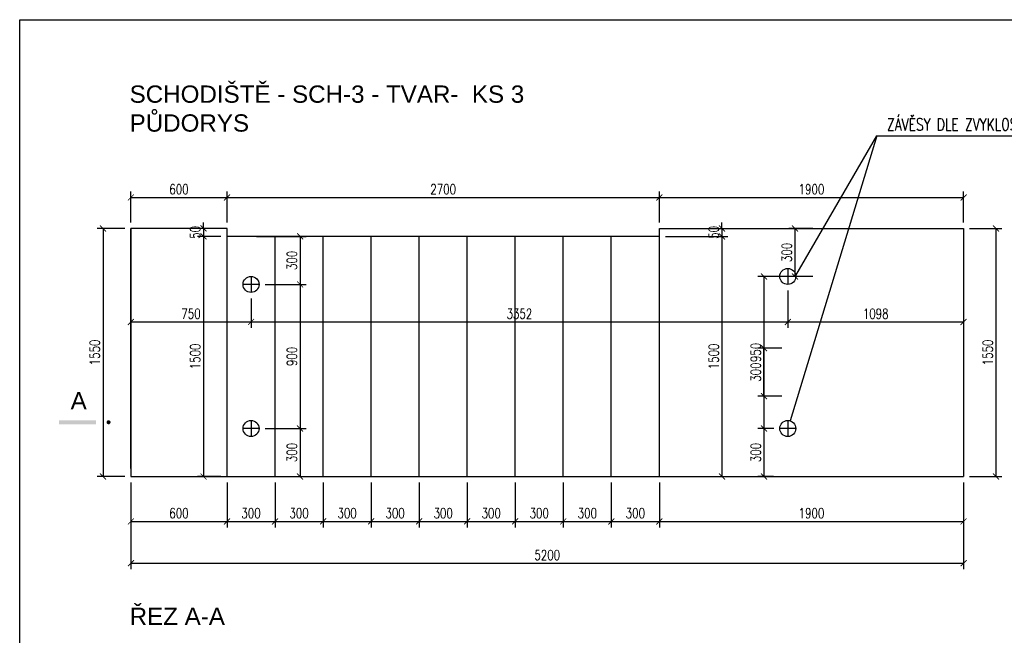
# Model space of a CAD drawing. Header units: millimetres. Extents: x 26644 to 53369, y 8500 to 41865.
# Tile 2 of 15: x 26644 to 32793, y 12080 to 15925. Entities that reach past the tile are written whole.
import ezdxf

# ---------------------------------------------------------------- set-up
doc = ezdxf.new("R2010")
doc.units = ezdxf.units.MM
doc.header["$LTSCALE"] = 25
doc.layers.add('CKSCHODY_PODROVINOU', color=7, linetype='Continuous', lineweight=25)
doc.layers.add('KOTY', color=4, linetype='Continuous')
doc.layers.add('POPIS', color=6, linetype='Continuous')
doc.styles.add('Arch-Dim', font='romans.shx', dxfattribs={"width": 0.75})
doc.styles.add('ARIAL', font='ARIAL.TTF', dxfattribs={"width": 0.75})
doc.dimstyles.new('Aec-Arch-M-100', dxfattribs={"dimscale": 25, "dimtxt": 2.5, "dimasz": 1.5, "dimexe": 1.5, "dimexo": 1.5, "dimgap": 0.8, "dimtad": 1, "dimdec": 0, "dimzin": 3, "dimdsep": 46, "dimtxsty": 'Arch-Dim', "dimblk": 'ARCHTICK', "dimcen": 2.5, "dimazin": 2, "dimtfac": 0.75, "dimtdec": 0, "dimtix": 1, "dimtmove": 2, "dimatfit": 2, "dimfxl": 0, "dimtolj": 1, "dimtzin": 0, "dimarcsym": 0})

# ---------------------------------------------------------------- blocks, each defined once
blk = doc.blocks.new('_ArchTick')
at = {"color": 0, "linetype": 'ByBlock', "const_width": 0.15}
blk.add_lwpolyline([(-0.5, -0.5), (0.5, 0.5)], dxfattribs=at)
blk = doc.blocks.new('*D68')
at = {"layer": 'Defpoints', "color": 0}
for p in [(27939.1, 14815.3), (27339.1, 14621.9), (27939.1, 14621.9)]:
    blk.add_point(p, dxfattribs=at)
at = {"layer": 'KOTY', "color": 0, "lineweight": -2}
for p, q in [((27339.1, 14659.4), (27339.1, 14852.8)), ((27939.1, 14659.4), (27939.1, 14852.8)), ((27339.1, 14815.3), (27939.1, 14815.3))]:
    blk.add_line(p, q, dxfattribs=at)
at = {"layer": 'KOTY', "color": 0, "lineweight": -2, "xscale": 37.5, "yscale": 37.5, "zscale": 37.5, "rotation": 180}
blk.add_blockref('_ArchTick', (27339.1, 14815.3), dxfattribs=at)
at = {"layer": 'KOTY', "color": 0, "lineweight": -2, "xscale": 37.5, "yscale": 37.5, "zscale": 37.5}
blk.add_blockref('_ArchTick', (27939.1, 14815.3), dxfattribs=at)
at = {"layer": 'KOTY', "color": 0, "insert": (27639.1, 14866.5), "char_height": 62.5, "attachment_point": 5, "style": 'Arch-Dim'}
blk.add_mtext('\\A1;600', dxfattribs=at)
blk = doc.blocks.new('*D70')
at = {"layer": 'Defpoints', "color": 0}
for p in [(32539.1, 14815.3), (30639.1, 14621.9), (32539.1, 14621.9)]:
    blk.add_point(p, dxfattribs=at)
at = {"layer": 'KOTY', "color": 0, "lineweight": -2}
for p, q in [((30639.1, 14659.4), (30639.1, 14852.8)), ((32539.1, 14659.4), (32539.1, 14852.8)), ((30639.1, 14815.3), (32539.1, 14815.3))]:
    blk.add_line(p, q, dxfattribs=at)
at = {"layer": 'KOTY', "color": 0, "lineweight": -2, "xscale": 37.5, "yscale": 37.5, "zscale": 37.5, "rotation": 180}
blk.add_blockref('_ArchTick', (30639.1, 14815.3), dxfattribs=at)
at = {"layer": 'KOTY', "color": 0, "lineweight": -2, "xscale": 37.5, "yscale": 37.5, "zscale": 37.5}
blk.add_blockref('_ArchTick', (32539.1, 14815.3), dxfattribs=at)
at = {"layer": 'KOTY', "color": 0, "insert": (31589.1, 14866.5), "char_height": 62.5, "attachment_point": 5, "style": 'Arch-Dim'}
blk.add_mtext('\\A1;1900', dxfattribs=at)
blk = doc.blocks.new('*D71')
at = {"layer": 'Defpoints', "color": 0}
for p in [(27339.1, 14621.9), (27164.8, 13071.9), (27339.1, 13071.9)]:
    blk.add_point(p, dxfattribs=at)
at = {"layer": 'KOTY', "color": 0, "lineweight": -2}
for p, q in [((27301.6, 14621.9), (27127.3, 14621.9)), ((27164.8, 14621.9), (27164.8, 13071.9)), ((27301.6, 13071.9), (27127.3, 13071.9))]:
    blk.add_line(p, q, dxfattribs=at)
at = {"layer": 'KOTY', "color": 0, "lineweight": -2, "xscale": 37.5, "yscale": 37.5, "zscale": 37.5}
for p, rotation in [((27164.8, 14621.9), 90), ((27164.8, 13071.9), 270)]:
    blk.add_blockref('_ArchTick', p, dxfattribs=dict(at, rotation=rotation))
at = {"layer": 'KOTY', "color": 0, "insert": (27113.5, 13846.9), "char_height": 62.5, "attachment_point": 5, "rotation": 90, "style": 'Arch-Dim'}
blk.add_mtext('\\A1;1550', dxfattribs=at)
blk = doc.blocks.new('*D72')
at = {"layer": 'Defpoints', "color": 0}
for p in [(27939.1, 14621.9), (27792.3, 14571.9), (27939.1, 14571.9)]:
    blk.add_point(p, dxfattribs=at)
at = {"layer": 'KOTY', "color": 0, "lineweight": -2}
for p, q in [((27792.3, 14621.9), (27792.3, 14659.4)), ((27901.6, 14621.9), (27754.8, 14621.9)), ((27792.3, 14621.9), (27792.3, 14571.9)), ((27901.6, 14571.9), (27754.8, 14571.9)), ((27792.3, 14571.9), (27792.3, 14534.4))]:
    blk.add_line(p, q, dxfattribs=at)
at = {"layer": 'KOTY', "color": 0, "lineweight": -2, "xscale": 37.5, "yscale": 37.5, "zscale": 37.5}
for p, rotation in [((27792.3, 14621.9), 270), ((27792.3, 14571.9), 90)]:
    blk.add_blockref('_ArchTick', p, dxfattribs=dict(at, rotation=rotation))
at = {"layer": 'KOTY', "color": 0, "insert": (27741, 14596.9), "char_height": 62.5, "attachment_point": 5, "rotation": 90, "style": 'Arch-Dim'}
blk.add_mtext('\\A1;50', dxfattribs=at)
blk = doc.blocks.new('*D73')
at = {"layer": 'Defpoints', "color": 0}
for p in [(27939.1, 14571.9), (27792.3, 13071.9), (27939.1, 13071.9)]:
    blk.add_point(p, dxfattribs=at)
at = {"layer": 'KOTY', "color": 0, "lineweight": -2}
for p, q in [((27901.6, 14571.9), (27754.8, 14571.9)), ((27792.3, 14571.9), (27792.3, 13071.9)), ((27901.6, 13071.9), (27754.8, 13071.9))]:
    blk.add_line(p, q, dxfattribs=at)
at = {"layer": 'KOTY', "color": 0, "lineweight": -2, "xscale": 37.5, "yscale": 37.5, "zscale": 37.5}
for p, rotation in [((27792.3, 14571.9), 90), ((27792.3, 13071.9), 270)]:
    blk.add_blockref('_ArchTick', p, dxfattribs=dict(at, rotation=rotation))
at = {"layer": 'KOTY', "color": 0, "insert": (27741, 13821.9), "char_height": 62.5, "attachment_point": 5, "rotation": 90, "style": 'Arch-Dim'}
blk.add_mtext('\\A1;1500', dxfattribs=at)
blk = doc.blocks.new('*D74')
at = {"layer": 'Defpoints', "color": 0}
for p in [(30639.1, 14621.9), (30639.1, 14571.9), (31030.1, 14571.9)]:
    blk.add_point(p, dxfattribs=at)
at = {"layer": 'KOTY', "color": 0, "lineweight": -2}
for p, q in [((31030.1, 14621.9), (31030.1, 14659.4)), ((30676.6, 14621.9), (31067.6, 14621.9)), ((31030.1, 14621.9), (31030.1, 14571.9)), ((30676.6, 14571.9), (31067.6, 14571.9)), ((31030.1, 14571.9), (31030.1, 14534.4))]:
    blk.add_line(p, q, dxfattribs=at)
at = {"layer": 'KOTY', "color": 0, "lineweight": -2, "xscale": 37.5, "yscale": 37.5, "zscale": 37.5}
for p, rotation in [((31030.1, 14621.9), 270), ((31030.1, 14571.9), 90)]:
    blk.add_blockref('_ArchTick', p, dxfattribs=dict(at, rotation=rotation))
at = {"layer": 'KOTY', "color": 0, "insert": (30978.8, 14596.9), "char_height": 62.5, "attachment_point": 5, "rotation": 90, "style": 'Arch-Dim'}
blk.add_mtext('\\A1;50', dxfattribs=at)
blk = doc.blocks.new('*D75')
at = {"layer": 'Defpoints', "color": 0}
for p in [(30639.1, 14571.9), (30639.1, 13071.9), (31030.1, 13071.9)]:
    blk.add_point(p, dxfattribs=at)
at = {"layer": 'KOTY', "color": 0, "lineweight": -2}
for p, q in [((30676.6, 14571.9), (31067.6, 14571.9)), ((31030.1, 14571.9), (31030.1, 13071.9)), ((30676.6, 13071.9), (31067.6, 13071.9))]:
    blk.add_line(p, q, dxfattribs=at)
at = {"layer": 'KOTY', "color": 0, "lineweight": -2, "xscale": 37.5, "yscale": 37.5, "zscale": 37.5}
for p, rotation in [((31030.1, 14571.9), 90), ((31030.1, 13071.9), 270)]:
    blk.add_blockref('_ArchTick', p, dxfattribs=dict(at, rotation=rotation))
at = {"layer": 'KOTY', "color": 0, "insert": (30978.8, 13821.9), "char_height": 62.5, "attachment_point": 5, "rotation": 90, "style": 'Arch-Dim'}
blk.add_mtext('\\A1;1500', dxfattribs=at)
blk = doc.blocks.new('*D76')
at = {"layer": 'Defpoints', "color": 0}
for p in [(32539.1, 14621.9), (32539.1, 13071.9), (32741.2, 13071.9)]:
    blk.add_point(p, dxfattribs=at)
at = {"layer": 'KOTY', "color": 0, "lineweight": -2}
for p, q in [((32576.6, 14621.9), (32778.7, 14621.9)), ((32741.2, 14621.9), (32741.2, 13071.9)), ((32576.6, 13071.9), (32778.7, 13071.9))]:
    blk.add_line(p, q, dxfattribs=at)
at = {"layer": 'KOTY', "color": 0, "lineweight": -2, "xscale": 37.5, "yscale": 37.5, "zscale": 37.5}
for p, rotation in [((32741.2, 14621.9), 90), ((32741.2, 13071.9), 270)]:
    blk.add_blockref('_ArchTick', p, dxfattribs=dict(at, rotation=rotation))
at = {"layer": 'KOTY', "color": 0, "insert": (32690, 13846.9), "char_height": 62.5, "attachment_point": 5, "rotation": 90, "style": 'Arch-Dim'}
blk.add_mtext('\\A1;1550', dxfattribs=at)
blk = doc.blocks.new('*D77')
at = {"layer": 'Defpoints', "color": 0}
for p in [(27339.1, 13071.9), (27939.1, 13071.9), (27939.1, 12791.7)]:
    blk.add_point(p, dxfattribs=at)
at = {"layer": 'KOTY', "color": 0, "lineweight": -2}
for p, q in [((27339.1, 13034.4), (27339.1, 12754.2)), ((27939.1, 13034.4), (27939.1, 12754.2)), ((27339.1, 12791.7), (27939.1, 12791.7))]:
    blk.add_line(p, q, dxfattribs=at)
at = {"layer": 'KOTY', "color": 0, "lineweight": -2, "xscale": 37.5, "yscale": 37.5, "zscale": 37.5, "rotation": 180}
blk.add_blockref('_ArchTick', (27339.1, 12791.7), dxfattribs=at)
at = {"layer": 'KOTY', "color": 0, "lineweight": -2, "xscale": 37.5, "yscale": 37.5, "zscale": 37.5}
blk.add_blockref('_ArchTick', (27939.1, 12791.7), dxfattribs=at)
at = {"layer": 'KOTY', "color": 0, "insert": (27639.1, 12842.9), "char_height": 62.5, "attachment_point": 5, "style": 'Arch-Dim'}
blk.add_mtext('\\A1;600', dxfattribs=at)
blk = doc.blocks.new('*D78')
at = {"layer": 'Defpoints', "color": 0}
for p in [(27939.1, 13071.9), (28239.1, 13071.9), (28239.1, 12791.7)]:
    blk.add_point(p, dxfattribs=at)
at = {"layer": 'KOTY', "color": 0, "lineweight": -2}
for p, q in [((27939.1, 13034.4), (27939.1, 12754.2)), ((28239.1, 13034.4), (28239.1, 12754.2)), ((27939.1, 12791.7), (28239.1, 12791.7))]:
    blk.add_line(p, q, dxfattribs=at)
at = {"layer": 'KOTY', "color": 0, "lineweight": -2, "xscale": 37.5, "yscale": 37.5, "zscale": 37.5, "rotation": 180}
blk.add_blockref('_ArchTick', (27939.1, 12791.7), dxfattribs=at)
at = {"layer": 'KOTY', "color": 0, "lineweight": -2, "xscale": 37.5, "yscale": 37.5, "zscale": 37.5}
blk.add_blockref('_ArchTick', (28239.1, 12791.7), dxfattribs=at)
at = {"layer": 'KOTY', "color": 0, "insert": (28089.1, 12842.9), "char_height": 62.5, "attachment_point": 5, "style": 'Arch-Dim'}
blk.add_mtext('\\A1;300', dxfattribs=at)
blk = doc.blocks.new('*D79')
at = {"layer": 'Defpoints', "color": 0}
for p in [(28239.1, 13071.9), (28539.1, 13071.9), (28539.1, 12791.7)]:
    blk.add_point(p, dxfattribs=at)
at = {"layer": 'KOTY', "color": 0, "lineweight": -2}
for p, q in [((28239.1, 13034.4), (28239.1, 12754.2)), ((28539.1, 13034.4), (28539.1, 12754.2)), ((28239.1, 12791.7), (28539.1, 12791.7))]:
    blk.add_line(p, q, dxfattribs=at)
at = {"layer": 'KOTY', "color": 0, "lineweight": -2, "xscale": 37.5, "yscale": 37.5, "zscale": 37.5, "rotation": 180}
blk.add_blockref('_ArchTick', (28239.1, 12791.7), dxfattribs=at)
at = {"layer": 'KOTY', "color": 0, "lineweight": -2, "xscale": 37.5, "yscale": 37.5, "zscale": 37.5}
blk.add_blockref('_ArchTick', (28539.1, 12791.7), dxfattribs=at)
at = {"layer": 'KOTY', "color": 0, "insert": (28389.1, 12842.9), "char_height": 62.5, "attachment_point": 5, "style": 'Arch-Dim'}
blk.add_mtext('\\A1;300', dxfattribs=at)
blk = doc.blocks.new('*D80')
at = {"layer": 'Defpoints', "color": 0}
for p in [(28539.1, 13071.9), (28839.1, 13071.9), (28839.1, 12791.7)]:
    blk.add_point(p, dxfattribs=at)
at = {"layer": 'KOTY', "color": 0, "lineweight": -2}
for p, q in [((28539.1, 13034.4), (28539.1, 12754.2)), ((28839.1, 13034.4), (28839.1, 12754.2)), ((28539.1, 12791.7), (28839.1, 12791.7))]:
    blk.add_line(p, q, dxfattribs=at)
at = {"layer": 'KOTY', "color": 0, "lineweight": -2, "xscale": 37.5, "yscale": 37.5, "zscale": 37.5, "rotation": 180}
blk.add_blockref('_ArchTick', (28539.1, 12791.7), dxfattribs=at)
at = {"layer": 'KOTY', "color": 0, "lineweight": -2, "xscale": 37.5, "yscale": 37.5, "zscale": 37.5}
blk.add_blockref('_ArchTick', (28839.1, 12791.7), dxfattribs=at)
at = {"layer": 'KOTY', "color": 0, "insert": (28689.1, 12842.9), "char_height": 62.5, "attachment_point": 5, "style": 'Arch-Dim'}
blk.add_mtext('\\A1;300', dxfattribs=at)
blk = doc.blocks.new('*D81')
at = {"layer": 'Defpoints', "color": 0}
for p in [(28839.1, 13071.9), (29139.1, 13071.9), (29139.1, 12791.7)]:
    blk.add_point(p, dxfattribs=at)
at = {"layer": 'KOTY', "color": 0, "lineweight": -2}
for p, q in [((28839.1, 13034.4), (28839.1, 12754.2)), ((29139.1, 13034.4), (29139.1, 12754.2)), ((28839.1, 12791.7), (29139.1, 12791.7))]:
    blk.add_line(p, q, dxfattribs=at)
at = {"layer": 'KOTY', "color": 0, "lineweight": -2, "xscale": 37.5, "yscale": 37.5, "zscale": 37.5, "rotation": 180}
blk.add_blockref('_ArchTick', (28839.1, 12791.7), dxfattribs=at)
at = {"layer": 'KOTY', "color": 0, "lineweight": -2, "xscale": 37.5, "yscale": 37.5, "zscale": 37.5}
blk.add_blockref('_ArchTick', (29139.1, 12791.7), dxfattribs=at)
at = {"layer": 'KOTY', "color": 0, "insert": (28989.1, 12842.9), "char_height": 62.5, "attachment_point": 5, "style": 'Arch-Dim'}
blk.add_mtext('\\A1;300', dxfattribs=at)
blk = doc.blocks.new('*D82')
at = {"layer": 'Defpoints', "color": 0}
for p in [(29139.1, 13071.9), (29439.1, 13071.9), (29439.1, 12791.7)]:
    blk.add_point(p, dxfattribs=at)
at = {"layer": 'KOTY', "color": 0, "lineweight": -2}
for p, q in [((29139.1, 13034.4), (29139.1, 12754.2)), ((29439.1, 13034.4), (29439.1, 12754.2)), ((29139.1, 12791.7), (29439.1, 12791.7))]:
    blk.add_line(p, q, dxfattribs=at)
at = {"layer": 'KOTY', "color": 0, "lineweight": -2, "xscale": 37.5, "yscale": 37.5, "zscale": 37.5, "rotation": 180}
blk.add_blockref('_ArchTick', (29139.1, 12791.7), dxfattribs=at)
at = {"layer": 'KOTY', "color": 0, "lineweight": -2, "xscale": 37.5, "yscale": 37.5, "zscale": 37.5}
blk.add_blockref('_ArchTick', (29439.1, 12791.7), dxfattribs=at)
at = {"layer": 'KOTY', "color": 0, "insert": (29289.1, 12842.9), "char_height": 62.5, "attachment_point": 5, "style": 'Arch-Dim'}
blk.add_mtext('\\A1;300', dxfattribs=at)
blk = doc.blocks.new('*D83')
at = {"layer": 'Defpoints', "color": 0}
for p in [(29439.1, 13071.9), (29739.1, 13071.9), (29739.1, 12791.7)]:
    blk.add_point(p, dxfattribs=at)
at = {"layer": 'KOTY', "color": 0, "lineweight": -2}
for p, q in [((29439.1, 13034.4), (29439.1, 12754.2)), ((29739.1, 13034.4), (29739.1, 12754.2)), ((29439.1, 12791.7), (29739.1, 12791.7))]:
    blk.add_line(p, q, dxfattribs=at)
at = {"layer": 'KOTY', "color": 0, "lineweight": -2, "xscale": 37.5, "yscale": 37.5, "zscale": 37.5, "rotation": 180}
blk.add_blockref('_ArchTick', (29439.1, 12791.7), dxfattribs=at)
at = {"layer": 'KOTY', "color": 0, "lineweight": -2, "xscale": 37.5, "yscale": 37.5, "zscale": 37.5}
blk.add_blockref('_ArchTick', (29739.1, 12791.7), dxfattribs=at)
at = {"layer": 'KOTY', "color": 0, "insert": (29589.1, 12842.9), "char_height": 62.5, "attachment_point": 5, "style": 'Arch-Dim'}
blk.add_mtext('\\A1;300', dxfattribs=at)
blk = doc.blocks.new('*D84')
at = {"layer": 'Defpoints', "color": 0}
for p in [(29739.1, 13071.9), (30039.1, 13071.9), (30039.1, 12791.7)]:
    blk.add_point(p, dxfattribs=at)
at = {"layer": 'KOTY', "color": 0, "lineweight": -2}
for p, q in [((29739.1, 13034.4), (29739.1, 12754.2)), ((30039.1, 13034.4), (30039.1, 12754.2)), ((29739.1, 12791.7), (30039.1, 12791.7))]:
    blk.add_line(p, q, dxfattribs=at)
at = {"layer": 'KOTY', "color": 0, "lineweight": -2, "xscale": 37.5, "yscale": 37.5, "zscale": 37.5, "rotation": 180}
blk.add_blockref('_ArchTick', (29739.1, 12791.7), dxfattribs=at)
at = {"layer": 'KOTY', "color": 0, "lineweight": -2, "xscale": 37.5, "yscale": 37.5, "zscale": 37.5}
blk.add_blockref('_ArchTick', (30039.1, 12791.7), dxfattribs=at)
at = {"layer": 'KOTY', "color": 0, "insert": (29889.1, 12842.9), "char_height": 62.5, "attachment_point": 5, "style": 'Arch-Dim'}
blk.add_mtext('\\A1;300', dxfattribs=at)
blk = doc.blocks.new('*D85')
at = {"layer": 'Defpoints', "color": 0}
for p in [(30039.1, 13071.9), (30339.1, 13071.9), (30339.1, 12791.7)]:
    blk.add_point(p, dxfattribs=at)
at = {"layer": 'KOTY', "color": 0, "lineweight": -2}
for p, q in [((30039.1, 13034.4), (30039.1, 12754.2)), ((30339.1, 13034.4), (30339.1, 12754.2)), ((30039.1, 12791.7), (30339.1, 12791.7))]:
    blk.add_line(p, q, dxfattribs=at)
at = {"layer": 'KOTY', "color": 0, "lineweight": -2, "xscale": 37.5, "yscale": 37.5, "zscale": 37.5, "rotation": 180}
blk.add_blockref('_ArchTick', (30039.1, 12791.7), dxfattribs=at)
at = {"layer": 'KOTY', "color": 0, "lineweight": -2, "xscale": 37.5, "yscale": 37.5, "zscale": 37.5}
blk.add_blockref('_ArchTick', (30339.1, 12791.7), dxfattribs=at)
at = {"layer": 'KOTY', "color": 0, "insert": (30189.1, 12842.9), "char_height": 62.5, "attachment_point": 5, "style": 'Arch-Dim'}
blk.add_mtext('\\A1;300', dxfattribs=at)
blk = doc.blocks.new('*D86')
at = {"layer": 'Defpoints', "color": 0}
for p in [(30339.1, 13071.9), (30639.1, 13071.9), (30639.1, 12791.7)]:
    blk.add_point(p, dxfattribs=at)
at = {"layer": 'KOTY', "color": 0, "lineweight": -2}
for p, q in [((30339.1, 13034.4), (30339.1, 12754.2)), ((30639.1, 13034.4), (30639.1, 12754.2)), ((30339.1, 12791.7), (30639.1, 12791.7))]:
    blk.add_line(p, q, dxfattribs=at)
at = {"layer": 'KOTY', "color": 0, "lineweight": -2, "xscale": 37.5, "yscale": 37.5, "zscale": 37.5, "rotation": 180}
blk.add_blockref('_ArchTick', (30339.1, 12791.7), dxfattribs=at)
at = {"layer": 'KOTY', "color": 0, "lineweight": -2, "xscale": 37.5, "yscale": 37.5, "zscale": 37.5}
blk.add_blockref('_ArchTick', (30639.1, 12791.7), dxfattribs=at)
at = {"layer": 'KOTY', "color": 0, "insert": (30489.1, 12842.9), "char_height": 62.5, "attachment_point": 5, "style": 'Arch-Dim'}
blk.add_mtext('\\A1;300', dxfattribs=at)
blk = doc.blocks.new('*D87')
at = {"layer": 'Defpoints', "color": 0}
for p in [(30639.1, 13071.9), (32539.1, 13071.9), (32539.1, 12791.7)]:
    blk.add_point(p, dxfattribs=at)
at = {"layer": 'KOTY', "color": 0, "lineweight": -2}
for p, q in [((30639.1, 13034.4), (30639.1, 12754.2)), ((32539.1, 13034.4), (32539.1, 12754.2)), ((30639.1, 12791.7), (32539.1, 12791.7))]:
    blk.add_line(p, q, dxfattribs=at)
at = {"layer": 'KOTY', "color": 0, "lineweight": -2, "xscale": 37.5, "yscale": 37.5, "zscale": 37.5, "rotation": 180}
blk.add_blockref('_ArchTick', (30639.1, 12791.7), dxfattribs=at)
at = {"layer": 'KOTY', "color": 0, "lineweight": -2, "xscale": 37.5, "yscale": 37.5, "zscale": 37.5}
blk.add_blockref('_ArchTick', (32539.1, 12791.7), dxfattribs=at)
at = {"layer": 'KOTY', "color": 0, "insert": (31589.1, 12842.9), "char_height": 62.5, "attachment_point": 5, "style": 'Arch-Dim'}
blk.add_mtext('\\A1;1900', dxfattribs=at)
blk = doc.blocks.new('*D261')
at = {"layer": 'Defpoints', "color": 0}
for p in [(31634.7, 14621.9), (31486.1, 14321.9), (31634.7, 14321.9)]:
    blk.add_point(p, dxfattribs=at)
at = {"layer": 'KOTY', "color": 0, "lineweight": -2}
for p, q in [((31597.2, 14621.9), (31448.6, 14621.9)), ((31486.1, 14621.9), (31486.1, 14321.9)), ((31597.2, 14321.9), (31448.6, 14321.9))]:
    blk.add_line(p, q, dxfattribs=at)
at = {"layer": 'KOTY', "color": 0, "lineweight": -2, "xscale": 37.5, "yscale": 37.5, "zscale": 37.5}
for p, rotation in [((31486.1, 14621.9), 90), ((31486.1, 14321.9), 270)]:
    blk.add_blockref('_ArchTick', p, dxfattribs=dict(at, rotation=rotation))
at = {"layer": 'KOTY', "color": 0, "insert": (31434.9, 14471.9), "char_height": 62.5, "attachment_point": 5, "rotation": 90, "style": 'Arch-Dim'}
blk.add_mtext('\\A1;300', dxfattribs=at)
blk = doc.blocks.new('*D262')
at = {"layer": 'Defpoints', "color": 0}
for p in [(31584.7, 14321.9), (31292.5, 13371.9), (31391.1, 13371.9)]:
    blk.add_point(p, dxfattribs=at)
at = {"layer": 'KOTY', "color": 0, "lineweight": -2}
for p, q in [((31547.2, 14321.9), (31255, 14321.9)), ((31292.5, 14321.9), (31292.5, 13371.9)), ((31353.6, 13371.9), (31255, 13371.9))]:
    blk.add_line(p, q, dxfattribs=at)
at = {"layer": 'KOTY', "color": 0, "lineweight": -2, "xscale": 37.5, "yscale": 37.5, "zscale": 37.5}
for p, rotation in [((31292.5, 14321.9), 90), ((31292.5, 13371.9), 270)]:
    blk.add_blockref('_ArchTick', p, dxfattribs=dict(at, rotation=rotation))
at = {"layer": 'KOTY', "color": 0, "insert": (31241.2, 13846.9), "char_height": 62.5, "attachment_point": 5, "rotation": 90, "style": 'Arch-Dim'}
blk.add_mtext('\\A1;950', dxfattribs=at)
blk = doc.blocks.new('*D263')
at = {"layer": 'Defpoints', "color": 0}
for p in [(31391.1, 13371.9), (31292.5, 13071.9), (31389.7, 13071.9)]:
    blk.add_point(p, dxfattribs=at)
at = {"layer": 'KOTY', "color": 0, "lineweight": -2}
for p, q in [((31353.6, 13371.9), (31255, 13371.9)), ((31292.5, 13371.9), (31292.5, 13071.9)), ((31352.2, 13071.9), (31255, 13071.9))]:
    blk.add_line(p, q, dxfattribs=at)
at = {"layer": 'KOTY', "color": 0, "lineweight": -2, "xscale": 37.5, "yscale": 37.5, "zscale": 37.5}
for p, rotation in [((31292.5, 13371.9), 90), ((31292.5, 13071.9), 270)]:
    blk.add_blockref('_ArchTick', p, dxfattribs=dict(at, rotation=rotation))
at = {"layer": 'KOTY', "color": 0, "insert": (31241.2, 13221.9), "char_height": 62.5, "attachment_point": 5, "rotation": 90, "style": 'Arch-Dim'}
blk.add_mtext('\\A1;300', dxfattribs=at)
blk = doc.blocks.new('*D264')
at = {"layer": 'Defpoints', "color": 0}
for p in [(28085.2, 14571.9), (28139.1, 14271.9), (28395.6, 14271.9)]:
    blk.add_point(p, dxfattribs=at)
at = {"layer": 'KOTY', "color": 0, "lineweight": -2}
for p, q in [((28122.7, 14571.9), (28433.1, 14571.9)), ((28395.6, 14571.9), (28395.6, 14271.9)), ((28176.6, 14271.9), (28433.1, 14271.9))]:
    blk.add_line(p, q, dxfattribs=at)
at = {"layer": 'KOTY', "color": 0, "lineweight": -2, "xscale": 37.5, "yscale": 37.5, "zscale": 37.5}
for p, rotation in [((28395.6, 14571.9), 90), ((28395.6, 14271.9), 270)]:
    blk.add_blockref('_ArchTick', p, dxfattribs=dict(at, rotation=rotation))
at = {"layer": 'KOTY', "color": 0, "insert": (28344.3, 14421.9), "char_height": 62.5, "attachment_point": 5, "rotation": 90, "style": 'Arch-Dim'}
blk.add_mtext('\\A1;300', dxfattribs=at)
blk = doc.blocks.new('*D265')
at = {"layer": 'Defpoints', "color": 0}
for p in [(28139.1, 14271.9), (28139.1, 13371.9), (28395.6, 13371.9)]:
    blk.add_point(p, dxfattribs=at)
at = {"layer": 'KOTY', "color": 0, "lineweight": -2}
for p, q in [((28176.6, 14271.9), (28433.1, 14271.9)), ((28395.6, 14271.9), (28395.6, 13371.9)), ((28176.6, 13371.9), (28433.1, 13371.9))]:
    blk.add_line(p, q, dxfattribs=at)
at = {"layer": 'KOTY', "color": 0, "lineweight": -2, "xscale": 37.5, "yscale": 37.5, "zscale": 37.5}
for p, rotation in [((28395.6, 14271.9), 90), ((28395.6, 13371.9), 270)]:
    blk.add_blockref('_ArchTick', p, dxfattribs=dict(at, rotation=rotation))
at = {"layer": 'KOTY', "color": 0, "insert": (28344.3, 13821.9), "char_height": 62.5, "attachment_point": 5, "rotation": 90, "style": 'Arch-Dim'}
blk.add_mtext('\\A1;900', dxfattribs=at)
blk = doc.blocks.new('*D266')
at = {"layer": 'Defpoints', "color": 0}
for p in [(28139.1, 13371.9), (28169.3, 13071.9), (28395.6, 13071.9)]:
    blk.add_point(p, dxfattribs=at)
at = {"layer": 'KOTY', "color": 0, "lineweight": -2}
for p, q in [((28176.6, 13371.9), (28433.1, 13371.9)), ((28395.6, 13371.9), (28395.6, 13071.9)), ((28206.8, 13071.9), (28433.1, 13071.9))]:
    blk.add_line(p, q, dxfattribs=at)
at = {"layer": 'KOTY', "color": 0, "lineweight": -2, "xscale": 37.5, "yscale": 37.5, "zscale": 37.5}
for p, rotation in [((28395.6, 13371.9), 90), ((28395.6, 13071.9), 270)]:
    blk.add_blockref('_ArchTick', p, dxfattribs=dict(at, rotation=rotation))
at = {"layer": 'KOTY', "color": 0, "insert": (28344.3, 13221.9), "char_height": 62.5, "attachment_point": 5, "rotation": 90, "style": 'Arch-Dim'}
blk.add_mtext('\\A1;300', dxfattribs=at)
blk = doc.blocks.new('*D267')
at = {"layer": 'Defpoints', "color": 0}
for p in [(28089.1, 14221.9), (27339.1, 14135.5), (28089.1, 14037.3)]:
    blk.add_point(p, dxfattribs=at)
at = {"layer": 'KOTY', "color": 0, "lineweight": -2}
for p, q in [((28089.1, 14184.4), (28089.1, 13999.8)), ((27339.1, 14098), (27339.1, 13999.8)), ((27339.1, 14037.3), (28089.1, 14037.3))]:
    blk.add_line(p, q, dxfattribs=at)
at = {"layer": 'KOTY', "color": 0, "lineweight": -2, "xscale": 37.5, "yscale": 37.5, "zscale": 37.5, "rotation": 180}
blk.add_blockref('_ArchTick', (27339.1, 14037.3), dxfattribs=at)
at = {"layer": 'KOTY', "color": 0, "lineweight": -2, "xscale": 37.5, "yscale": 37.5, "zscale": 37.5}
blk.add_blockref('_ArchTick', (28089.1, 14037.3), dxfattribs=at)
at = {"layer": 'KOTY', "color": 0, "insert": (27714.1, 14088.6), "char_height": 62.5, "attachment_point": 5, "style": 'Arch-Dim'}
blk.add_mtext('\\A1;750', dxfattribs=at)
blk = doc.blocks.new('*D268')
at = {"layer": 'Defpoints', "color": 0}
for p in [(31441.1, 14271.9), (28089.1, 14221.9), (31441.1, 14037.3)]:
    blk.add_point(p, dxfattribs=at)
at = {"layer": 'KOTY', "color": 0, "lineweight": -2}
for p, q in [((31441.1, 14234.4), (31441.1, 13999.8)), ((28089.1, 14184.4), (28089.1, 13999.8)), ((28089.1, 14037.3), (31441.1, 14037.3))]:
    blk.add_line(p, q, dxfattribs=at)
at = {"layer": 'KOTY', "color": 0, "lineweight": -2, "xscale": 37.5, "yscale": 37.5, "zscale": 37.5, "rotation": 180}
blk.add_blockref('_ArchTick', (28089.1, 14037.3), dxfattribs=at)
at = {"layer": 'KOTY', "color": 0, "lineweight": -2, "xscale": 37.5, "yscale": 37.5, "zscale": 37.5}
blk.add_blockref('_ArchTick', (31441.1, 14037.3), dxfattribs=at)
at = {"layer": 'KOTY', "color": 0, "insert": (29765.1, 14088.6), "char_height": 62.5, "attachment_point": 5, "style": 'Arch-Dim'}
blk.add_mtext('\\A1;3352', dxfattribs=at)
blk = doc.blocks.new('*D269')
at = {"layer": 'Defpoints', "color": 0}
for p in [(31441.1, 14271.9), (32539.1, 14112.3), (32539.1, 14037.3)]:
    blk.add_point(p, dxfattribs=at)
at = {"layer": 'KOTY', "color": 0, "lineweight": -2}
for p, q in [((31441.1, 14234.4), (31441.1, 13999.8)), ((31441.1, 14037.3), (32539.1, 14037.3)), ((32539.1, 14074.8), (32539.1, 13999.8))]:
    blk.add_line(p, q, dxfattribs=at)
at = {"layer": 'KOTY', "color": 0, "lineweight": -2, "xscale": 37.5, "yscale": 37.5, "zscale": 37.5, "rotation": 180}
blk.add_blockref('_ArchTick', (31441.1, 14037.3), dxfattribs=at)
at = {"layer": 'KOTY', "color": 0, "lineweight": -2, "xscale": 37.5, "yscale": 37.5, "zscale": 37.5}
blk.add_blockref('_ArchTick', (32539.1, 14037.3), dxfattribs=at)
at = {"layer": 'KOTY', "color": 0, "insert": (31990.1, 14088.6), "char_height": 62.5, "attachment_point": 5, "style": 'Arch-Dim'}
blk.add_mtext('\\A1;1098', dxfattribs=at)
blk = doc.blocks.new('*D270')
at = {"layer": 'Defpoints', "color": 0}
for p in [(31292.5, 13874.2), (31441.1, 13874.2), (31441.1, 13574.2)]:
    blk.add_point(p, dxfattribs=at)
at = {"layer": 'KOTY', "color": 0, "lineweight": -2}
for p, q in [((31403.6, 13874.2), (31255, 13874.2)), ((31292.5, 13574.2), (31292.5, 13874.2)), ((31403.6, 13574.2), (31255, 13574.2))]:
    blk.add_line(p, q, dxfattribs=at)
at = {"layer": 'KOTY', "color": 0, "lineweight": -2, "xscale": 37.5, "yscale": 37.5, "zscale": 37.5}
for p, rotation in [((31292.5, 13874.2), 90), ((31292.5, 13574.2), 270)]:
    blk.add_blockref('_ArchTick', p, dxfattribs=dict(at, rotation=rotation))
at = {"layer": 'KOTY', "color": 0, "insert": (31241.2, 13724.2), "char_height": 62.5, "attachment_point": 5, "rotation": 90, "style": 'Arch-Dim'}
blk.add_mtext('\\A1;300', dxfattribs=at)
blk = doc.blocks.new('*D294')
at = {"layer": 'Defpoints', "color": 0}
for p in [(27339.1, 13071.9), (32539.1, 13071.9), (32539.1, 12530.3)]:
    blk.add_point(p, dxfattribs=at)
at = {"layer": 'KOTY', "color": 0, "lineweight": -2}
for p, q in [((27339.1, 13034.4), (27339.1, 12492.8)), ((32539.1, 13034.4), (32539.1, 12492.8)), ((27339.1, 12530.3), (32539.1, 12530.3))]:
    blk.add_line(p, q, dxfattribs=at)
at = {"layer": 'KOTY', "color": 0, "lineweight": -2, "xscale": 37.5, "yscale": 37.5, "zscale": 37.5, "rotation": 180}
blk.add_blockref('_ArchTick', (27339.1, 12530.3), dxfattribs=at)
at = {"layer": 'KOTY', "color": 0, "lineweight": -2, "xscale": 37.5, "yscale": 37.5, "zscale": 37.5}
blk.add_blockref('_ArchTick', (32539.1, 12530.3), dxfattribs=at)
at = {"layer": 'KOTY', "color": 0, "insert": (29939.1, 12581.6), "char_height": 62.5, "attachment_point": 5, "style": 'Arch-Dim'}
blk.add_mtext('\\A1;5200', dxfattribs=at)
blk = doc.blocks.new('*D296')
at = {"layer": 'Defpoints', "color": 0}
for p in [(30639.1, 14815.3), (27939.1, 14621.9), (30639.1, 14621.9)]:
    blk.add_point(p, dxfattribs=at)
at = {"layer": 'KOTY', "color": 0, "lineweight": -2}
for p, q in [((27939.1, 14659.4), (27939.1, 14852.8)), ((30639.1, 14659.4), (30639.1, 14852.8)), ((27939.1, 14815.3), (30639.1, 14815.3))]:
    blk.add_line(p, q, dxfattribs=at)
at = {"layer": 'KOTY', "color": 0, "lineweight": -2, "xscale": 37.5, "yscale": 37.5, "zscale": 37.5, "rotation": 180}
blk.add_blockref('_ArchTick', (27939.1, 14815.3), dxfattribs=at)
at = {"layer": 'KOTY', "color": 0, "lineweight": -2, "xscale": 37.5, "yscale": 37.5, "zscale": 37.5}
blk.add_blockref('_ArchTick', (30639.1, 14815.3), dxfattribs=at)
at = {"layer": 'KOTY', "color": 0, "insert": (29289.1, 14866.5), "char_height": 62.5, "attachment_point": 5, "style": 'Arch-Dim'}
blk.add_mtext('\\A1;2700', dxfattribs=at)

msp = doc.modelspace()

# ---------------------------------------------------------------- linework, layer by layer
at = {"layer": 'CKSCHODY_PODROVINOU'}
for p, q in [((26644.5, 15925.5), (37144.5, 15925.5)), ((26644.5, 8500.5), (26644.5, 15925.5)), ((27339.1, 13121.9), (27339.1, 14621.9)), ((27339.1, 14621.9), (27339.1, 13071.9)), ((27939.1, 14621.9), (27339.1, 14621.9)), ((27939.1, 13071.9), (27939.1, 14621.9)), ((30639.1, 13071.9), (30639.1, 14621.9)), ((30639.1, 14621.9), (32539.1, 14621.9)), ((30639.1, 14621.9), (31939.1, 14621.9)), ((32539.1, 14621.9), (32539.1, 13071.9)), ((30639.1, 14571.9), (27939.1, 14571.9)), ((28239.1, 13071.9), (28239.1, 14571.9)), ((28539.1, 13071.9), (28539.1, 14571.9)), ((28839.1, 13071.9), (28839.1, 14571.9)), ((29139.1, 13071.9), (29139.1, 14571.9)), ((29439.1, 13071.9), (29439.1, 14571.9)), ((29739.1, 13071.9), (29739.1, 14571.9)), ((30039.1, 13071.9), (30039.1, 14571.9)), ((30339.1, 13071.9), (30339.1, 14571.9)), ((30639.1, 13071.9), (30639.1, 14571.9)), ((27339.1, 13071.9), (32539.1, 13071.9)), ((27939.1, 13071.9), (27939, 13071.9))]:
    msp.add_line(p, q, dxfattribs=at)
at = {"layer": 'KOTY'}
for p, q in [((31997.7, 15199.3), (31455.6, 13419.7)), ((31490.8, 14327.4), (31997.7, 15199.3)), ((31997.7, 15199.3), (33649.2, 15199.3)), ((31441.1, 14371.9), (31441.1, 14271.9)), ((28139.1, 14271.9), (28039.1, 14271.9)), ((28089.1, 14321.9), (28089.1, 14221.9)), ((31491.1, 14321.9), (31391.1, 14321.9)), ((28089.1, 13421.9), (28089.1, 13321.9)), ((31441.1, 13421.9), (31441.1, 13321.9)), ((28139.1, 13371.9), (28039.1, 13371.9)), ((31491.1, 13371.9), (31391.1, 13371.9))]:
    msp.add_line(p, q, dxfattribs=at)
for centre in [(31441.1, 14321.9), (28089.1, 14271.9), (28089.1, 13371.9), (31441.1, 13371.9)]:
    msp.add_circle(centre, 50, dxfattribs=at)
at = {"layer": 'POPIS', "const_width": 12.5}
msp.add_lwpolyline([(27193.2, 13410.8, 1), (27205.7, 13410.8, 1)], format="xyb", close=True, dxfattribs=at)
at = {"layer": 'POPIS', "color": 6}
msp.add_trace([(26890.6, 13423.7), (26890.6, 13398.7), (27120.4, 13423.7), (27120.4, 13398.7)], dxfattribs=at)

# ---------------------------------------------------------------- texts
at = {"layer": 'KOTY', "style": 'Arch-Dim', "width": 0.75}
msp.add_text('ZÁVĚSY DLE ZVYKLOSTÍ DODAVATELE', height=75, dxfattribs=at).set_placement((32060.2, 15233.7))
at = {"layer": 'POPIS', "color": 6, "style": 'ARIAL'}
for s, p in [('SCHODIŠTĚ - SCH-3 - TVAR-  KS 3', (27331, 15406.5)), ('PŮDORYS', (27331, 15226.2)), ('A', (26962.6, 13491.4)), ('ŘEZ A-A', (27331, 12144.9))]:
    msp.add_text(s, height=108, rotation=0, dxfattribs=at).set_placement(p)

# ---------------------------------------------------------------- dimensions: what is measured, and where the dimension line sits
at = {"layer": 'KOTY'}
for base, p1, p2, picture, middle in [((27939.1, 14815.3), (27339.1, 14621.9), (27939.1, 14621.9), '*D68', (27639.1, 14866.5)), ((30639.1, 14815.3), (27939.1, 14621.9), (30639.1, 14621.9), '*D296', (29289.1, 14866.5)), ((32539.1, 14815.3), (30639.1, 14621.9), (32539.1, 14621.9), '*D70', (31589.1, 14866.5)), ((31441.1, 14037.3), (28089.1, 14221.9), (31441.1, 14271.9), '*D268', (29765.1, 14088.6)), ((32539.1, 14037.3), (31441.1, 14271.9), (32539.1, 14112.3), '*D269', (31990.1, 14088.6)), ((28089.1, 14037.3), (27339.1, 14135.5), (28089.1, 14221.9), '*D267', (27714.1, 14088.6)), ((27939.1, 12791.7), (27339.1, 13071.9), (27939.1, 13071.9), '*D77', (27639.1, 12842.9)), ((32539.1, 12530.3), (27339.1, 13071.9), (32539.1, 13071.9), '*D294', (29939.1, 12581.6)), ((28239.1, 12791.7), (27939.1, 13071.9), (28239.1, 13071.9), '*D78', (28089.1, 12842.9)), ((28539.1, 12791.7), (28239.1, 13071.9), (28539.1, 13071.9), '*D79', (28389.1, 12842.9)), ((28839.1, 12791.7), (28539.1, 13071.9), (28839.1, 13071.9), '*D80', (28689.1, 12842.9)), ((29139.1, 12791.7), (28839.1, 13071.9), (29139.1, 13071.9), '*D81', (28989.1, 12842.9)), ((29439.1, 12791.7), (29139.1, 13071.9), (29439.1, 13071.9), '*D82', (29289.1, 12842.9)), ((29739.1, 12791.7), (29439.1, 13071.9), (29739.1, 13071.9), '*D83', (29589.1, 12842.9)), ((30039.1, 12791.7), (29739.1, 13071.9), (30039.1, 13071.9), '*D84', (29889.1, 12842.9)), ((30339.1, 12791.7), (30039.1, 13071.9), (30339.1, 13071.9), '*D85', (30189.1, 12842.9)), ((30639.1, 12791.7), (30339.1, 13071.9), (30639.1, 13071.9), '*D86', (30489.1, 12842.9)), ((32539.1, 12791.7), (30639.1, 13071.9), (32539.1, 13071.9), '*D87', (31589.1, 12842.9))]:
    dim = msp.add_linear_dim(base=base, p1=p1, p2=p2, dimstyle='Aec-Arch-M-100', dxfattribs=at)
    dim.commit()
    dim.dimension.update_dxf_attribs({"geometry": picture, "text_midpoint": middle})
for base, p1, p2, angle, picture, middle in [((27164.8, 13071.9), (27339.1, 14621.9), (27339.1, 13071.9), 90, '*D71', (27113.5, 13846.9)), ((27792.3, 14571.9), (27939.1, 14621.9), (27939.1, 14571.9), 90, '*D72', (27741, 14596.9)), ((31030.1, 14571.9), (30639.1, 14621.9), (30639.1, 14571.9), 90, '*D74', (30978.8, 14596.9)), ((31486.1, 14321.9), (31634.7, 14621.9), (31634.7, 14321.9), 90, '*D261', (31434.9, 14471.9)), ((32741.2, 13071.9), (32539.1, 14621.9), (32539.1, 13071.9), 90, '*D76', (32690, 13846.9)), ((27792.3, 13071.9), (27939.1, 14571.9), (27939.1, 13071.9), 90, '*D73', (27741, 13821.9)), ((28395.6, 14271.9), (28085.2, 14571.9), (28139.1, 14271.9), 90, '*D264', (28344.3, 14421.9)), ((31030.1, 13071.9), (30639.1, 14571.9), (30639.1, 13071.9), 90, '*D75', (30978.8, 13821.9)), ((31292.5, 13371.9), (31584.7, 14321.9), (31391.1, 13371.9), 90, '*D262', (31241.2, 13846.9)), ((28395.6, 13371.9), (28139.1, 14271.9), (28139.1, 13371.9), 90, '*D265', (28344.3, 13821.9)), ((31292.5, 13874.2), (31441.1, 13574.2), (31441.1, 13874.2), 270, '*D270', (31241.2, 13724.2)), ((28395.6, 13071.9), (28139.1, 13371.9), (28169.3, 13071.9), 90, '*D266', (28344.3, 13221.9)), ((31292.5, 13071.9), (31391.1, 13371.9), (31389.7, 13071.9), 90, '*D263', (31241.2, 13221.9))]:
    dim = msp.add_linear_dim(base=base, p1=p1, p2=p2, angle=angle, dimstyle='Aec-Arch-M-100', dxfattribs=at)
    dim.commit()
    dim.dimension.update_dxf_attribs({"geometry": picture, "text_midpoint": middle})

doc.saveas('drawing.dxf')
